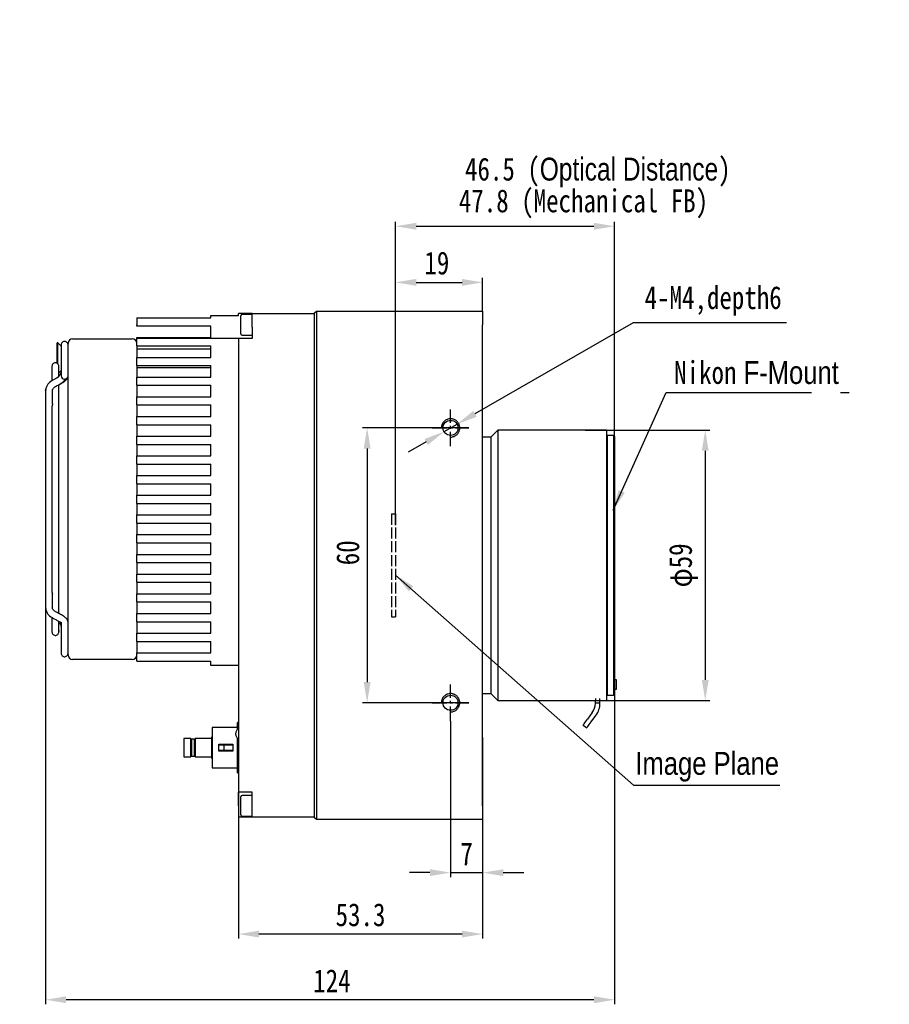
# Model space of a CAD drawing. Header units: millimetres. Extents: x 0 to 15034, y 0 to 1554.
# Tile 4 of 6: x 14677 to 14867, y 1339 to 1554. Entities that reach past the tile are written whole.
import ezdxf

# ---------------------------------------------------------------- set-up
doc = ezdxf.new("R2010")
doc.units = ezdxf.units.MM
for name, pattern in [('ACAD_ISO02W100', [15, 12, -3]), ('CENTER', [50.8, 31.75, -6.35, 6.35, -6.35]), ('CENTER2', [28.575, 19.05, -3.175, 3.175, -3.175])]:
    doc.linetypes.add(name, pattern=pattern)
doc.layers.get('0').update_dxf_attribs({"lineweight": 15})
for name, color, linetype, lineweight in [('粗实线', 7, 'Continuous', 50), ('细实线', 3, 'Continuous', 25), ('细点画线', 1, 'CENTER2', 25), ('细虚线', 2, 'ACAD_ISO02W100', 25)]:
    doc.layers.add(name, color=color, linetype=linetype, lineweight=lineweight)
doc.styles.add('iTek', font='txt', dxfattribs={"width": 0.8, "height": 5})
doc.dimstyles.new('iTek', dxfattribs={"dimscale": 0, "dimtxt": 5, "dimasz": 4.5, "dimexe": 1, "dimexo": 0, "dimgap": 1.5, "dimtad": 1, "dimtoh": 1, "dimdsep": 46, "dimtxsty": 'iTek', "dimcen": 4, "dimclrd": 256, "dimclre": 256, "dimclrt": 256, "dimazin": 2, "dimtfac": 1, "dimtmove": 0, "dimatfit": 3, "dimfxl": 1, "dimlwd": -1, "dimlwe": -1, "dimarcsym": 0})

# ---------------------------------------------------------------- blocks, each defined once
blk = doc.blocks.new('*D60')
at = {"layer": 'Defpoints', "color": 0, "linetype": 'CENTER'}
for p in [(14775.25, 1465.07), (14753.03, 1405.07), (14775.25, 1405.07)]:
    blk.add_point(p, dxfattribs=at)
at = {"layer": '细实线'}
for p, q in [((14775.25, 1465.07), (14752.03, 1465.07)), ((14753.03, 1460.57), (14753.03, 1409.57)), ((14775.25, 1405.07), (14752.03, 1405.07))]:
    blk.add_line(p, q, dxfattribs=at)
at = {"layer": '细实线', "linetype": 'CENTER'}
for points in [[(14752.28, 1460.57), (14753.78, 1460.57), (14753.03, 1465.07)], [(14752.28, 1409.57), (14753.78, 1409.57), (14753.03, 1405.07)]]:
    blk.add_solid(points, dxfattribs=at)
at = {"layer": '细实线', "linetype": 'CENTER', "insert": (14748.83, 1437.81), "char_height": 5, "attachment_point": 5, "rotation": 90, "style": 'iTek'}
blk.add_mtext('60', dxfattribs=at)
blk = doc.blocks.new('*D74')
at = {"layer": 'Defpoints', "color": 0, "linetype": 'CENTER'}
for p in [(14778.25, 1496.84), (14778.25, 1490.57), (14759.25, 1443.87)]:
    blk.add_point(p, dxfattribs=at)
at = {"layer": '细实线'}
for p, q in [((14759.25, 1443.87), (14759.25, 1497.84)), ((14763.75, 1496.84), (14773.75, 1496.84)), ((14778.25, 1490.57), (14778.25, 1497.84))]:
    blk.add_line(p, q, dxfattribs=at)
at = {"layer": '细实线', "linetype": 'CENTER'}
for points in [[(14763.75, 1497.59), (14763.75, 1496.09), (14759.25, 1496.84)], [(14773.75, 1497.59), (14773.75, 1496.09), (14778.25, 1496.84)]]:
    blk.add_solid(points, dxfattribs=at)
at = {"layer": '细实线', "linetype": 'CENTER', "insert": (14768.25, 1501.03), "char_height": 5, "attachment_point": 5, "style": 'iTek'}
blk.add_mtext('19', dxfattribs=at)
blk = doc.blocks.new('*D61')
at = {"layer": 'Defpoints', "color": 0, "linetype": 'CENTER'}
for p in [(14771.25, 1401.07), (14778.25, 1397.51), (14778.25, 1367.99)]:
    blk.add_point(p, dxfattribs=at)
at = {"layer": '细实线'}
for p, q in [((14771.25, 1401.07), (14771.25, 1366.99)), ((14778.25, 1397.51), (14778.25, 1366.99)), ((14766.75, 1367.99), (14762.25, 1367.99)), ((14771.25, 1367.99), (14778.25, 1367.99)), ((14782.75, 1367.99), (14787.25, 1367.99))]:
    blk.add_line(p, q, dxfattribs=at)
at = {"layer": '细实线', "linetype": 'CENTER'}
for points in [[(14766.75, 1368.74), (14766.75, 1367.24), (14771.25, 1367.99)], [(14782.75, 1368.74), (14782.75, 1367.24), (14778.25, 1367.99)]]:
    blk.add_solid(points, dxfattribs=at)
at = {"layer": '细实线', "linetype": 'CENTER', "insert": (14774.75, 1372.08), "char_height": 5, "attachment_point": 5, "style": 'iTek'}
blk.add_mtext('7', dxfattribs=at)
blk = doc.blocks.new('*D62')
at = {"layer": 'Defpoints', "color": 0, "linetype": 'CENTER'}
for p in [(14807.05, 1509.09), (14807.05, 1455.47), (14759.25, 1443.87)]:
    blk.add_point(p, dxfattribs=at)
at = {"layer": '细实线'}
for p, q in [((14759.25, 1443.87), (14759.25, 1510.09)), ((14763.75, 1509.09), (14802.55, 1509.09)), ((14807.05, 1455.47), (14807.05, 1510.09))]:
    blk.add_line(p, q, dxfattribs=at)
at = {"layer": '细实线', "linetype": 'CENTER'}
for points in [[(14763.75, 1509.84), (14763.75, 1508.34), (14759.25, 1509.09)], [(14802.55, 1509.84), (14802.55, 1508.34), (14807.05, 1509.09)]]:
    blk.add_solid(points, dxfattribs=at)
at = {"layer": '细实线', "linetype": 'CENTER', "insert": (14800.27, 1513.97), "char_height": 5, "attachment_point": 5, "style": 'iTek'}
blk.add_mtext('47.8 (Mechanical FB)', dxfattribs=at)
blk = doc.blocks.new('*D63')
at = {"layer": 'Defpoints', "color": 0, "linetype": 'CENTER'}
for p in [(14724.92, 1388.24), (14778.25, 1386.27), (14724.92, 1354.58)]:
    blk.add_point(p, dxfattribs=at)
at = {"layer": '细实线'}
for p, q in [((14724.92, 1388.24), (14724.92, 1353.58)), ((14778.25, 1386.27), (14778.25, 1353.58)), ((14773.75, 1354.58), (14729.42, 1354.58))]:
    blk.add_line(p, q, dxfattribs=at)
at = {"layer": '细实线', "linetype": 'CENTER'}
for points in [[(14729.42, 1355.33), (14729.42, 1353.83), (14724.92, 1354.58)], [(14773.75, 1355.33), (14773.75, 1353.83), (14778.25, 1354.58)]]:
    blk.add_solid(points, dxfattribs=at)
at = {"layer": '细实线', "linetype": 'CENTER', "insert": (14751.59, 1358.77), "char_height": 5, "attachment_point": 5, "style": 'iTek'}
blk.add_mtext('53.3', dxfattribs=at)
blk = doc.blocks.new('*D64')
at = {"layer": 'Defpoints', "color": 0, "linetype": 'CENTER'}
for p in [(14682.82, 1439.42), (14807.05, 1411.15), (14682.82, 1340.25)]:
    blk.add_point(p, dxfattribs=at)
at = {"layer": '细实线'}
for p, q in [((14682.82, 1439.42), (14682.82, 1339.25)), ((14807.05, 1411.15), (14807.05, 1339.25)), ((14802.55, 1340.25), (14687.32, 1340.25))]:
    blk.add_line(p, q, dxfattribs=at)
at = {"layer": '细实线', "linetype": 'CENTER'}
for points in [[(14687.32, 1341), (14687.32, 1339.5), (14682.82, 1340.25)], [(14802.55, 1341), (14802.55, 1339.5), (14807.05, 1340.25)]]:
    blk.add_solid(points, dxfattribs=at)
at = {"layer": '细实线', "linetype": 'CENTER', "insert": (14745.34, 1344.39), "char_height": 5, "attachment_point": 5, "style": 'iTek'}
blk.add_mtext('124', dxfattribs=at)
blk = doc.blocks.new('*D65')
at = {"layer": 'Defpoints', "color": 0, "linetype": 'CENTER'}
for p in [(14772.68, 1465.9), (14769.82, 1464.25)]:
    blk.add_point(p, dxfattribs=at)
at = {"layer": '细实线'}
for p, q in [((14811.1, 1488.02), (14776.58, 1468.14)), ((14844.57, 1488.02), (14811.1, 1488.02)), ((14769.82, 1464.25), (14772.68, 1465.9)), ((14765.92, 1462), (14762.02, 1459.76))]:
    blk.add_line(p, q, dxfattribs=at)
at = {"layer": '细实线', "linetype": 'CENTER'}
for points in [[(14776.21, 1468.79), (14776.95, 1467.49), (14772.68, 1465.9)], [(14765.55, 1462.65), (14766.3, 1461.35), (14769.82, 1464.25)]]:
    blk.add_solid(points, dxfattribs=at)
at = {"layer": '细实线', "linetype": 'CENTER', "insert": (14828.58, 1492.8), "char_height": 5, "attachment_point": 5, "style": 'iTek'}
blk.add_mtext('4-M4,depth6', dxfattribs=at)
blk = doc.blocks.new('*D66')
at = {"layer": 'Defpoints', "color": 0, "linetype": 'CENTER'}
for p in [(14800.62, 1464.57), (14801.51, 1405.57), (14826.85, 1405.57)]:
    blk.add_point(p, dxfattribs=at)
at = {"layer": '细实线'}
for p, q in [((14800.62, 1464.57), (14827.85, 1464.57)), ((14826.85, 1460.07), (14826.85, 1410.07)), ((14801.51, 1405.57), (14827.85, 1405.57))]:
    blk.add_line(p, q, dxfattribs=at)
at = {"layer": '细实线', "linetype": 'CENTER'}
for points in [[(14826.1, 1460.07), (14827.6, 1460.07), (14826.85, 1464.57)], [(14826.1, 1410.07), (14827.6, 1410.07), (14826.85, 1405.57)]]:
    blk.add_solid(points, dxfattribs=at)
at = {"layer": '细实线', "linetype": 'CENTER', "insert": (14822.12, 1435.07), "char_height": 5, "attachment_point": 5, "rotation": 90, "style": 'iTek'}
blk.add_mtext('φ59', dxfattribs=at)

msp = doc.modelspace()

# ---------------------------------------------------------------- linework, layer by layer
at = {"color": 7, "linetype": 'Continuous', "lineweight": 30}
for p, q in [((14718.921, 1489.573), (14724.921, 1489.573)), ((14718.921, 1489.073), (14718.921, 1489.573)), ((14724.921, 1489.573), (14724.921, 1490.073)), ((14727.921, 1490.073), (14724.921, 1490.073)), ((14725.421, 1485.636), (14725.421, 1489.511)), ((14727.921, 1489.823), (14725.733, 1489.823)), ((14727.921, 1487.073), (14727.921, 1490.073)), ((14727.921, 1490.073), (14741.571, 1490.073)), ((14741.571, 1490.173), (14741.971, 1490.573)), ((14741.571, 1487.573), (14741.571, 1490.173)), ((14741.971, 1490.573), (14741.971, 1487.573)), ((14741.971, 1490.573), (14778.251, 1490.573)), ((14778.251, 1490.573), (14778.251, 1487.573)), ((14702.721, 1489.073), (14718.921, 1489.073)), ((14702.721, 1489.073), (14702.721, 1487.573)), ((14702.721, 1487.273), (14702.721, 1487.573)), ((14741.571, 1382.573), (14741.571, 1487.573)), ((14741.971, 1487.573), (14741.971, 1382.573)), ((14778.251, 1382.573), (14778.251, 1487.573)), ((14718.921, 1487.273), (14702.721, 1487.273)), ((14718.921, 1484.773), (14718.921, 1487.273)), ((14725.733, 1485.323), (14727.921, 1485.323)), ((14727.921, 1487.073), (14727.921, 1484.573)), ((14685.521, 1483.623), (14685.321, 1483.623)), ((14685.321, 1479.149), (14685.321, 1483.623)), ((14686.299, 1482.845), (14685.521, 1483.623)), ((14685.521, 1478.988), (14685.521, 1483.623)), ((14686.221, 1483.18), (14686.221, 1478.061)), ((14687.721, 1481.523), (14687.721, 1483.523)), ((14688.721, 1484.523), (14701.721, 1484.523)), ((14702.721, 1484.773), (14718.921, 1484.773)), ((14702.721, 1484.573), (14702.721, 1484.773)), ((14702.721, 1482.973), (14702.721, 1484.573)), ((14724.921, 1484.573), (14702.721, 1484.573)), ((14724.921, 1484.573), (14724.921, 1385.573)), ((14727.921, 1484.573), (14724.921, 1484.573)), ((14687.721, 1417.523), (14687.721, 1481.523)), ((14702.721, 1482.973), (14702.721, 1481.523)), ((14702.721, 1482.973), (14718.921, 1482.973)), ((14718.921, 1482.273), (14702.721, 1482.273)), ((14702.721, 1481.523), (14702.721, 1480.473)), ((14718.921, 1480.473), (14718.921, 1482.973)), ((14702.721, 1478.673), (14702.721, 1480.473)), ((14702.721, 1480.473), (14718.921, 1480.473)), ((14684.221, 1478.523), (14684.221, 1475.394)), ((14685.721, 1476.265), (14685.721, 1478.523)), ((14685.721, 1477.123), (14686.207, 1477.609)), ((14686.221, 1477.283), (14686.221, 1476.455)), ((14702.721, 1478.673), (14702.721, 1476.173)), ((14702.721, 1478.673), (14718.921, 1478.673)), ((14702.721, 1478.273), (14718.921, 1478.273)), ((14718.921, 1476.173), (14718.921, 1478.673)), ((14685.204, 1475.908), (14684.532, 1475.579)), ((14685.192, 1474.232), (14685.864, 1474.56)), ((14685.541, 1476.123), (14685.246, 1475.92)), ((14685.641, 1476.226), (14685.541, 1476.123)), ((14685.721, 1474.49), (14685.864, 1474.56)), ((14685.721, 1429.018), (14685.721, 1474.49)), ((14685.822, 1474.548), (14686.477, 1474.951)), ((14685.885, 1474.573), (14685.864, 1474.56)), ((14685.864, 1474.56), (14685.884, 1474.572)), ((14686.477, 1474.951), (14686.541, 1475.017)), ((14687.036, 1475.541), (14687.088, 1475.626)), ((14702.721, 1474.373), (14702.721, 1476.173)), ((14702.721, 1476.173), (14718.921, 1476.173)), ((14682.821, 1473.161), (14682.821, 1451.645)), ((14682.847, 1473.472), (14682.834, 1473.063)), ((14684.321, 1470.294), (14684.321, 1473.161)), ((14685.198, 1474.234), (14685.192, 1474.232)), ((14702.721, 1474.373), (14702.721, 1471.873)), ((14702.721, 1474.373), (14718.921, 1474.373)), ((14718.921, 1471.873), (14718.921, 1474.373)), ((14702.721, 1470.073), (14702.721, 1471.873)), ((14702.721, 1471.873), (14718.921, 1471.873)), ((14684.221, 1469.766), (14684.221, 1429.281)), ((14702.721, 1470.073), (14702.721, 1467.573)), ((14702.721, 1470.073), (14718.921, 1470.073)), ((14718.921, 1467.573), (14718.921, 1470.073)), ((14702.721, 1465.773), (14702.721, 1467.573)), ((14702.721, 1467.573), (14718.921, 1467.573)), ((14702.721, 1465.773), (14702.721, 1463.273)), ((14702.721, 1465.773), (14718.921, 1465.773)), ((14718.921, 1463.273), (14718.921, 1465.773)), ((14781.551, 1464.573), (14780.051, 1463.073)), ((14805.261, 1464.573), (14781.551, 1464.573)), ((14781.551, 1464.573), (14781.551, 1405.573)), ((14805.261, 1464.573), (14805.261, 1405.573)), ((14702.721, 1461.473), (14702.721, 1463.273)), ((14702.721, 1463.273), (14718.921, 1463.273)), ((14780.051, 1463.073), (14778.251, 1463.073)), ((14780.051, 1463.073), (14780.051, 1407.073)), ((14805.461, 1463.398), (14805.261, 1463.198)), ((14806.851, 1463.398), (14805.461, 1463.398)), ((14805.461, 1463.398), (14805.461, 1406.748)), ((14807.051, 1463.198), (14806.851, 1463.398)), ((14806.851, 1463.398), (14806.851, 1406.748)), ((14807.051, 1463.198), (14807.051, 1435.073)), ((14702.721, 1461.473), (14702.721, 1458.973)), ((14702.721, 1461.473), (14718.921, 1461.473)), ((14718.921, 1458.973), (14718.921, 1461.473)), ((14702.721, 1457.173), (14702.721, 1458.973)), ((14702.721, 1458.973), (14718.921, 1458.973)), ((14702.721, 1457.173), (14702.721, 1454.673)), ((14702.721, 1457.173), (14718.921, 1457.173)), ((14718.921, 1454.673), (14718.921, 1457.173)), ((14702.721, 1452.873), (14702.721, 1454.673)), ((14702.721, 1454.673), (14718.921, 1454.673)), ((14702.721, 1452.873), (14702.721, 1450.373)), ((14702.721, 1452.873), (14718.921, 1452.873)), ((14718.921, 1450.373), (14718.921, 1452.873)), ((14702.721, 1448.573), (14702.721, 1450.373)), ((14702.721, 1450.373), (14718.921, 1450.373)), ((14682.821, 1447.402), (14682.821, 1425.886)), ((14702.721, 1448.573), (14702.721, 1446.073)), ((14702.721, 1448.573), (14718.921, 1448.573)), ((14718.921, 1446.073), (14718.921, 1448.573)), ((14702.721, 1444.273), (14702.721, 1446.073)), ((14702.721, 1446.073), (14718.921, 1446.073)), ((14702.721, 1444.273), (14702.721, 1441.773)), ((14702.721, 1444.273), (14718.921, 1444.273)), ((14718.921, 1441.773), (14718.921, 1444.273)), ((14702.721, 1439.973), (14702.721, 1441.773)), ((14702.721, 1441.773), (14718.921, 1441.773)), ((14702.721, 1439.973), (14702.721, 1437.473)), ((14702.721, 1439.973), (14718.921, 1439.973)), ((14718.921, 1437.473), (14718.921, 1439.973)), ((14702.721, 1435.673), (14702.721, 1437.473)), ((14702.721, 1437.473), (14718.921, 1437.473)), ((14702.721, 1435.673), (14702.721, 1433.173)), ((14702.721, 1435.673), (14718.921, 1435.673)), ((14718.921, 1433.173), (14718.921, 1435.673)), ((14807.051, 1435.073), (14807.051, 1406.948)), ((14702.721, 1431.373), (14702.721, 1433.173)), ((14702.721, 1433.173), (14718.921, 1433.173)), ((14702.721, 1431.373), (14702.721, 1428.873)), ((14702.721, 1431.373), (14718.921, 1431.373)), ((14718.921, 1428.873), (14718.921, 1431.373)), ((14684.321, 1425.886), (14684.321, 1428.753)), ((14685.721, 1424.557), (14685.721, 1429.018)), ((14702.721, 1427.073), (14702.721, 1428.873)), ((14702.721, 1428.873), (14718.921, 1428.873)), ((14682.821, 1425.886), (14682.821, 1425.886)), ((14684.321, 1425.886), (14684.306, 1425.989)), ((14702.721, 1427.073), (14702.721, 1424.573)), ((14702.721, 1427.073), (14718.921, 1427.073)), ((14718.921, 1424.573), (14718.921, 1427.073)), ((14684.221, 1423.659), (14684.221, 1420.523)), ((14684.532, 1423.469), (14685.204, 1423.14)), ((14685.864, 1424.487), (14685.192, 1424.816)), ((14686.125, 1424.343), (14685.884, 1424.474)), ((14702.721, 1422.773), (14702.721, 1424.573)), ((14702.721, 1424.573), (14718.921, 1424.573)), ((14686.221, 1422.657), (14686.221, 1421.765)), ((14686.221, 1421.178), (14686.221, 1420.989)), ((14686.221, 1420.989), (14686.221, 1415.867)), ((14702.721, 1422.773), (14702.721, 1420.273)), ((14702.721, 1422.773), (14718.921, 1422.773)), ((14718.921, 1420.273), (14718.921, 1422.773)), ((14702.721, 1418.473), (14702.721, 1420.273)), ((14702.721, 1420.273), (14718.921, 1420.273)), ((14687.721, 1415.523), (14687.721, 1417.523)), ((14702.721, 1418.473), (14702.721, 1417.523)), ((14702.721, 1418.473), (14718.921, 1418.473)), ((14702.721, 1417.523), (14702.721, 1415.973)), ((14718.921, 1415.973), (14718.921, 1418.473)), ((14701.721, 1414.523), (14688.721, 1414.523)), ((14702.721, 1414.173), (14702.721, 1415.973)), ((14702.721, 1415.973), (14718.921, 1415.973)), ((14702.721, 1414.173), (14718.921, 1414.173)), ((14718.921, 1413.173), (14718.921, 1414.173)), ((14724.921, 1413.173), (14718.921, 1413.173)), ((14807.471, 1410.073), (14807.051, 1410.073)), ((14807.471, 1408.073), (14807.471, 1410.073)), ((14807.051, 1408.073), (14807.471, 1408.073)), ((14778.251, 1407.073), (14780.051, 1407.073)), ((14780.051, 1407.073), (14781.551, 1405.573)), ((14802.871, 1405.997), (14802.871, 1405.573)), ((14803.871, 1405.573), (14803.871, 1405.997)), ((14805.261, 1406.948), (14805.461, 1406.748)), ((14805.461, 1406.748), (14806.851, 1406.748)), ((14806.851, 1406.748), (14807.051, 1406.948)), ((14781.551, 1405.573), (14802.871, 1405.573)), ((14802.871, 1404.988), (14802.871, 1405.573)), ((14803.871, 1404.988), (14802.871, 1404.988)), ((14803.871, 1405.573), (14805.261, 1405.573)), ((14803.871, 1404.988), (14803.871, 1405.573)), ((14802.188, 1402.912), (14801.154, 1401.507)), ((14801.959, 1400.914), (14802.994, 1402.319)), ((14724.721, 1399.698), (14719.221, 1399.698)), ((14719.221, 1399.698), (14719.221, 1390.848)), ((14724.921, 1400.773), (14724.721, 1400.773)), ((14724.721, 1399.293), (14724.721, 1400.773)), ((14800.18, 1400.186), (14800.985, 1399.593)), ((14724.721, 1389.773), (14724.721, 1397.254)), ((14720.621, 1396.023), (14723.721, 1396.023)), ((14720.621, 1394.523), (14720.621, 1396.023)), ((14720.621, 1395.923), (14721.719, 1395.923)), ((14721.719, 1395.923), (14723.721, 1395.923)), ((14723.721, 1396.023), (14723.721, 1394.523)), ((14721.719, 1394.623), (14720.621, 1394.623)), ((14723.721, 1394.523), (14720.621, 1394.523)), ((14723.721, 1394.623), (14721.719, 1394.623)), ((14719.221, 1390.848), (14724.721, 1390.848)), ((14724.721, 1389.773), (14724.921, 1389.773)), ((14727.921, 1385.573), (14724.921, 1385.573)), ((14724.921, 1382.573), (14724.921, 1385.573)), ((14725.421, 1380.636), (14725.421, 1384.511)), ((14727.921, 1384.823), (14725.733, 1384.823)), ((14727.921, 1383.073), (14727.921, 1385.573)), ((14724.921, 1382.573), (14724.921, 1380.073)), ((14727.921, 1380.073), (14727.921, 1383.073)), ((14741.571, 1379.973), (14741.571, 1382.573)), ((14741.971, 1382.573), (14741.971, 1379.573)), ((14778.251, 1382.573), (14778.251, 1379.573)), ((14727.921, 1380.073), (14724.921, 1380.073)), ((14725.733, 1380.323), (14727.921, 1380.323)), ((14741.571, 1380.073), (14727.921, 1380.073)), ((14741.971, 1379.573), (14741.571, 1379.973)), ((14778.251, 1379.573), (14741.971, 1379.573))]:
    msp.add_line(p, q, dxfattribs=at)
at = {"color": 7, "linetype": 'Continuous', "lineweight": 30, "flags": 128}
for points in [[(14682.821, 1473.161), (14682.848, 1473.48), (14682.858, 1473.535)], [(14682.821, 1425.886), (14682.848, 1425.567), (14682.858, 1425.513)], [(14800.18, 1400.186), (14800.204, 1400.218), (14800.273, 1400.312), (14800.385, 1400.464), (14800.535, 1400.668), (14800.719, 1400.917), (14800.928, 1401.2), (14801.154, 1401.507)], [(14800.985, 1399.593), (14801.009, 1399.625), (14801.078, 1399.718), (14801.19, 1399.871), (14801.34, 1400.075), (14801.524, 1400.324), (14801.733, 1400.607), (14801.959, 1400.914)]]:
    msp.add_lwpolyline(points, dxfattribs=at)
at = {"color": 7, "linetype": 'Continuous', "lineweight": 30}
for centre in [(14771.251, 1465.073), (14771.251, 1405.073)]:
    msp.add_circle(centre, 1.65, dxfattribs=at)
for centre, radius, start, end in [((14725.733, 1489.511), 0.312, 90, 180), ((14725.733, 1485.636), 0.312, 180, 270), ((14688.721, 1483.523), 1, 90, 180), ((14701.721, 1483.523), 1, 0, 90), ((14684.499, 1477.395), 3.144, 296.12884, 328.68808), ((14686.958, 1476.468), 0.738, 181.01008, 270.97556), ((14686.983, 1476.468), 0.738, 269.02416, 358.98991), ((14688.721, 1415.523), 1, 180, 270), ((14701.721, 1415.523), 1, 270, 0), ((14799.371, 1404.988), 3.5, 323.61565, 0), ((14799.371, 1404.988), 4.5, 323.61565, 0), ((14725.821, 1398.273), 1.5, 126.8699, 233.1301), ((14725.733, 1384.511), 0.312, 90, 180), ((14725.733, 1380.636), 0.312, 180, 270)]:
    msp.add_arc(centre, radius, start, end, dxfattribs=at)
for points, knots in [([(14687.046, 1483.927), (14686.945, 1483.925), (14686.735, 1483.922), (14686.453, 1483.753), (14686.257, 1483.489), (14686.232, 1483.28), (14686.221, 1483.18)], [0, 0, 0, 0, 0.2387723, 0.5000014, 0.7612321, 1, 1, 1, 1]), ([(14687.721, 1483.18), (14687.709, 1483.28), (14687.685, 1483.489), (14687.489, 1483.753), (14687.207, 1483.922), (14686.996, 1483.925), (14686.896, 1483.927)], [0, 0, 0, 0, 0.2387688, 0.499998, 0.7612274, 1, 1, 1, 1]), ([(14685.046, 1479.27), (14684.945, 1479.268), (14684.735, 1479.265), (14684.453, 1479.096), (14684.257, 1478.832), (14684.232, 1478.623), (14684.221, 1478.523)], [0, 0, 0, 0, 0.2387723, 0.5000018, 0.7612311, 1, 1, 1, 1]), ([(14685.721, 1478.523), (14685.709, 1478.623), (14685.685, 1478.832), (14685.489, 1479.096), (14685.207, 1479.265), (14684.996, 1479.268), (14684.896, 1479.27)], [0, 0, 0, 0, 0.238768, 0.4999987, 0.7612279, 1, 1, 1, 1]), ([(14686.221, 1477.623), (14686.212, 1477.478), (14686.195, 1477.185), (14686.056, 1476.777), (14685.872, 1476.447), (14685.706, 1476.288), (14685.641, 1476.226)], [0, 0, 0, 0, 0.2688669, 0.5445946, 0.8219652, 1, 1, 1, 1]), ([(14686.221, 1478.059), (14686.221, 1477.885), (14686.221, 1477.538), (14686.221, 1477.368), (14686.221, 1477.283)], [0, 0, 0, 0, 0.49999909, 1, 1, 1, 1]), ([(14684.532, 1475.578), (14684.149, 1475.339), (14683.541, 1474.959), (14683.018, 1474.184), (14682.905, 1473.714), (14682.847, 1473.472)], [0, 0, 0, 0, 0.4518889, 0.7174898, 1, 1, 1, 1]), ([(14685.863, 1474.56), (14686.138, 1474.704), (14686.678, 1474.988), (14687.26, 1475.446), (14687.641, 1475.9), (14687.695, 1476.225), (14687.721, 1476.378)], [0, 0, 0, 0, 0.2733924, 0.5377364, 0.782397, 1, 1, 1, 1]), ([(14684.308, 1473.063), (14684.318, 1473.19), (14684.337, 1473.436), (14684.598, 1473.863), (14684.965, 1474.09), (14685.193, 1474.232)], [0, 0, 0, 0, 0.2875256, 0.556065, 1, 1, 1, 1]), ([(14684.321, 1470.294), (14684.319, 1470.263), (14684.315, 1470.199), (14684.286, 1470.082), (14684.252, 1469.963), (14684.227, 1469.851), (14684.217, 1469.773), (14684.223, 1469.745), (14684.224, 1469.74)], [0, 0, 0, 0, 0.1923718, 0.384837, 0.5748932, 0.7638758, 0.9566104, 1, 1, 1, 1]), ([(14807.051, 1458.58), (14807.051, 1458.631), (14807.051, 1458.743), (14807.051, 1458.901), (14807.051, 1458.93), (14807.051, 1458.949)], [0, 0, 0, 0, 0.2272496, 0.4997148, 1, 1, 1, 1]), ([(14682.821, 1451.645), (14682.821, 1451.35), (14682.821, 1450.895), (14682.821, 1450.137), (14682.821, 1449.523), (14682.821, 1448.91), (14682.821, 1448.151), (14682.821, 1447.697), (14682.821, 1447.402)], [0, 0, 0, 0, 0.2394567, 0.3683607, 0.5, 0.6316395, 0.7605431, 1, 1, 1, 1]), ([(14807.051, 1436.063), (14807.051, 1436.114), (14807.051, 1436.226), (14807.051, 1436.384), (14807.051, 1436.413), (14807.051, 1436.432)], [0, 0, 0, 0, 0.2272506, 0.4997144, 1, 1, 1, 1]), ([(14684.223, 1429.292), (14684.222, 1429.286), (14684.218, 1429.256), (14684.231, 1429.174), (14684.26, 1429.057), (14684.293, 1428.937), (14684.317, 1428.832), (14684.32, 1428.777), (14684.321, 1428.753)], [0, 0, 0, 0, 0.0452197, 0.2469693, 0.4502634, 0.6493767, 0.8452281, 1, 1, 1, 1]), ([(14682.847, 1425.575), (14682.905, 1425.333), (14683.018, 1424.864), (14683.541, 1424.088), (14684.149, 1423.708), (14684.532, 1423.469)], [0, 0, 0, 0, 0.2825101, 0.5481109, 1, 1, 1, 1]), ([(14684.221, 1426.023), (14684.227, 1425.921), (14684.236, 1425.776), (14684.324, 1425.665), (14684.35, 1425.633)], [0, 0, 0, 0, 0.7091552, 1, 1, 1, 1]), ([(14685.193, 1424.815), (14684.965, 1424.957), (14684.598, 1425.184), (14684.337, 1425.611), (14684.318, 1425.857), (14684.308, 1425.984)], [0, 0, 0, 0, 0.4439355, 0.7124741, 1, 1, 1, 1]), ([(14683.512, 1424.229), (14683.654, 1424.078), (14683.856, 1423.861), (14684.136, 1423.703), (14684.221, 1423.656)], [0, 0, 0, 0, 0.6971063, 1, 1, 1, 1]), ([(14685.205, 1423.139), (14685.413, 1423.031), (14685.808, 1422.826), (14686.132, 1422.594), (14686.187, 1422.571), (14686.212, 1422.56)], [0, 0, 0, 0, 0.3783827, 0.7180641, 1, 1, 1, 1]), ([(14687.721, 1422.669), (14687.701, 1422.804), (14687.655, 1423.11), (14687.326, 1423.536), (14686.753, 1424.015), (14686.169, 1424.325), (14685.863, 1424.487)], [0, 0, 0, 0, 0.1843303, 0.4181017, 0.6950453, 1, 1, 1, 1]), ([(14684.896, 1419.777), (14684.996, 1419.779), (14685.207, 1419.782), (14685.489, 1419.953), (14685.684, 1420.209), (14685.808, 1421.262), (14685.684, 1420.268), (14685.731, 1420.935), (14685.718, 1421.273), (14685.722, 1421.921), (14685.721, 1422.448), (14685.721, 1422.749), (14685.721, 1422.758)], [0, 0, 0, 0, 0.0233902, 0.0489802, 0.0745704, 0.0979603, 0.277284, 0.4566078, 0.6359316, 0.8152554, 0.9945792, 1, 1, 1, 1]), ([(14685.721, 1422.738), (14685.758, 1422.702), (14685.895, 1422.569), (14686.055, 1422.269), (14686.196, 1421.862), (14686.213, 1421.569), (14686.221, 1421.424)], [0, 0, 0, 0, 0.1105413, 0.4106891, 0.7090566, 1, 1, 1, 1]), ([(14686.221, 1421.765), (14686.221, 1421.679), (14686.221, 1421.509), (14686.221, 1421.162), (14686.221, 1420.988)], [0, 0, 0, 0, 0.5000008, 1, 1, 1, 1]), ([(14684.221, 1420.523), (14684.232, 1420.424), (14684.257, 1420.215), (14684.453, 1419.951), (14684.735, 1419.782), (14684.945, 1419.779), (14685.046, 1419.777)], [0, 0, 0, 0, 0.2387701, 0.4999992, 0.7612277, 1, 1, 1, 1]), ([(14686.221, 1415.867), (14686.232, 1415.767), (14686.257, 1415.558), (14686.453, 1415.294), (14686.735, 1415.126), (14686.945, 1415.122), (14687.046, 1415.121)], [0, 0, 0, 0, 0.2387693, 0.4999998, 0.761228, 1, 1, 1, 1]), ([(14686.896, 1415.121), (14686.996, 1415.122), (14687.207, 1415.126), (14687.489, 1415.294), (14687.685, 1415.558), (14687.709, 1415.767), (14687.721, 1415.867)], [0, 0, 0, 0, 0.2387723, 0.5000008, 0.7612299, 1, 1, 1, 1]), ([(14807.051, 1413.546), (14807.051, 1413.597), (14807.051, 1413.709), (14807.051, 1413.868), (14807.051, 1413.897), (14807.051, 1413.915)], [0, 0, 0, 0, 0.2272505, 0.4997154, 1, 1, 1, 1])]:
    msp.add_open_spline(points, degree=3, knots=knots, dxfattribs=at)
msp.add_open_spline([(14721.719, 1395.923), (14721.716, 1395.707), (14721.709, 1395.273), (14721.716, 1394.84), (14721.719, 1394.623)], degree=3, dxfattribs=at)
at = {"layer": '粗实线', "lineweight": 30}
for p, q in [((14724.721, 1399.698), (14719.221, 1399.698)), ((14719.221, 1399.698), (14719.221, 1390.848)), ((14714.521, 1397.273), (14713.021, 1397.273)), ((14713.021, 1397.273), (14713.021, 1393.273)), ((14714.521, 1395.273), (14714.521, 1397.273)), ((14715.371, 1397.123), (14714.671, 1397.123)), ((14714.671, 1397.123), (14714.671, 1393.423)), ((14715.371, 1393.423), (14715.371, 1397.123)), ((14719.021, 1397.273), (14715.521, 1397.273)), ((14715.521, 1397.273), (14715.521, 1393.273)), ((14719.221, 1397.723), (14719.021, 1397.523)), ((14719.021, 1397.523), (14719.021, 1393.023)), ((14714.521, 1393.273), (14714.521, 1395.273)), ((14720.621, 1396.023), (14723.721, 1396.023)), ((14720.621, 1394.523), (14720.621, 1396.023)), ((14720.621, 1395.923), (14721.719, 1395.923)), ((14721.719, 1395.923), (14723.721, 1395.923)), ((14713.021, 1393.273), (14714.521, 1393.273)), ((14714.671, 1393.423), (14715.371, 1393.423)), ((14715.521, 1393.273), (14719.021, 1393.273)), ((14719.021, 1393.023), (14719.221, 1392.823)), ((14721.719, 1394.623), (14720.621, 1394.623)), ((14723.721, 1394.523), (14720.621, 1394.523)), ((14723.721, 1394.623), (14721.719, 1394.623)), ((14719.221, 1390.848), (14724.721, 1390.848))]:
    msp.add_line(p, q, dxfattribs=at)
for centre in [(14771.251, 1465.073), (14771.251, 1405.073), (14771.251, 1405.073)]:
    msp.add_circle(centre, 1.65, dxfattribs=at)
for centre, start, end in [((14714.671, 1397.273), 180, 270), ((14715.371, 1397.273), 270, 0), ((14714.671, 1393.273), 90, 180), ((14715.371, 1393.273), 0, 90)]:
    msp.add_arc(centre, 0.15, start, end, dxfattribs=at)
msp.add_open_spline([(14721.719, 1395.923), (14721.716, 1395.707), (14721.709, 1395.273), (14721.716, 1394.84), (14721.719, 1394.623)], degree=3, dxfattribs=at)
at = {"layer": '细实线', "linetype": 'CENTER'}
for centre in [(14771.251, 1465.073), (14771.251, 1405.073)]:
    msp.add_arc(centre, 2, 270, 180, dxfattribs=at)
at = {"layer": '细点画线', "linetype": 'CENTER', "ltscale": 0.1}
for p, q in [((14771.251, 1461.073), (14771.251, 1469.073)), ((14767.251, 1465.073), (14775.251, 1465.073)), ((14771.251, 1401.073), (14771.251, 1409.073)), ((14767.251, 1405.073), (14775.251, 1405.073))]:
    msp.add_line(p, q, dxfattribs=at)
at = {"layer": '细虚线', "ltscale": 0.2}
for p, q in [((14758.349, 1446.323), (14759.251, 1446.323)), ((14758.349, 1446.323), (14758.349, 1423.823)), ((14759.251, 1446.323), (14759.251, 1423.823)), ((14758.349, 1423.823), (14759.251, 1423.823))]:
    msp.add_line(p, q, dxfattribs=at)

# ---------------------------------------------------------------- texts
at = {"layer": '细实线', "color": 1, "linetype": 'CENTER', "attachment_point": 1, "style": 'iTek'}
for s, insert, char_height, width in [('{\\C0;TTS65MCXP-31M/C Camera Mechanical Dimensions(in mm)}', (14469.955, 1553.367), 7, 245.97301), ('{\\C256;Nikon\\fArial|b0|i0|c134|p34; \\fArial|b0|i0|c0|p34;F-Mount}', (14820.064, 1479.667), 5, 49.62247), ('{\\fArial|b0|i0|c0|p34;Image Plane}', (14811.593, 1394.343), 5, 49.62247)]:
    msp.add_mtext(s, dxfattribs=dict(at, insert=insert, char_height=char_height, width=width))
at = {"layer": '细实线', "linetype": 'CENTER', "insert": (14774.402, 1524.065), "char_height": 5, "width": 110.81781, "attachment_point": 1, "style": 'iTek'}
msp.add_mtext('46.5 ({\\f@方正黑体简体|b0|i0|c134|p2;Optical Distance})', dxfattribs=at)

# ---------------------------------------------------------------- dimensions: what is measured, and where the dimension line sits
at = {"layer": '细实线', "color": 1, "linetype": 'CENTER'}
for base, p1, p2, text, picture, middle in [((14807.051, 1509.087), (14759.251, 1443.87), (14807.051, 1455.474), '<> (Mechanical FB)', '*D62', (14800.273, 1509.087)), ((14682.821, 1340.25), (14807.051, 1411.15), (14682.821, 1439.422), '124', '*D64', (14745.336, 1340.25))]:
    dim = msp.add_linear_dim(base=base, p1=p1, p2=p2, text=text, dimstyle='iTek', override={"dimscale": 1}, dxfattribs=at)
    dim.commit()
    dim.dimension.update_dxf_attribs({"geometry": picture, "text_midpoint": middle, "dimtype": 160})
dim = msp.add_linear_dim(base=(14778.251, 1496.844), p1=(14759.251, 1443.87), p2=(14778.251, 1490.573), dimstyle='iTek', override={"dimscale": 1}, dxfattribs=at)
dim.commit()
dim.dimension.update_dxf_attribs({"geometry": '*D74', "text_midpoint": (14768.251, 1496.844), "dimtype": 160})
dim = msp.add_diameter_dim_2p(p1=(14769.821, 1464.25), p2=(14772.681, 1465.897), text='4-M4,depth6', dimstyle='iTek', override={"dimscale": 1, "dimtxt": 5}, dxfattribs=at)
dim.commit()
dim.dimension.update_dxf_attribs({"geometry": '*D65', "text_midpoint": (14828.584, 1488.022), "dimtype": 163})
dim = msp.add_linear_dim(base=(14753.028, 1405.073), p1=(14775.251, 1465.073), p2=(14775.251, 1405.073), angle=90, dimstyle='iTek', override={"dimscale": 1}, dxfattribs=at)
dim.commit()
dim.dimension.update_dxf_attribs({"geometry": '*D60', "text_midpoint": (14753.028, 1437.813), "dimtype": 160})
dim = msp.add_linear_dim(base=(14826.848, 1405.573), p1=(14800.623, 1464.573), p2=(14801.513, 1405.573), angle=90, text='φ<>', dimstyle='iTek', override={"dimscale": 1}, dxfattribs=at)
dim.commit()
dim.dimension.update_dxf_attribs({"geometry": '*D66', "text_midpoint": (14822.116, 1435.073)})
dim = msp.add_linear_dim(base=(14778.251, 1367.995), p1=(14771.251, 1401.073), p2=(14778.251, 1397.507), dimstyle='iTek', override={"dimscale": 1}, dxfattribs=at)
dim.commit()
dim.dimension.update_dxf_attribs({"geometry": '*D61', "text_midpoint": (14774.751, 1372.078)})
dim = msp.add_linear_dim(base=(14724.921, 1354.583), p1=(14778.251, 1386.266), p2=(14724.921, 1388.239), text='53.3', dimstyle='iTek', override={"dimscale": 1}, dxfattribs=at)
dim.commit()
dim.dimension.update_dxf_attribs({"geometry": '*D63', "text_midpoint": (14751.586, 1358.773)})

# ---------------------------------------------------------------- leaders
msp.add_leader([(14806.751, 1447.091), (14818.313, 1472.82), (14858.281, 1472.82)], dimstyle='iTek', override={"dimscale": 1, "dimtad": 0}, dxfattribs=at)
at = {"layer": '细实线', "color": 1}
msp.add_leader([(14759.251, 1432.932), (14811.217, 1387.107), (14843.128, 1387.107)], dimstyle='iTek', override={"dimscale": 1, "dimtad": 0}, dxfattribs=at)

doc.saveas('drawing.dxf')
